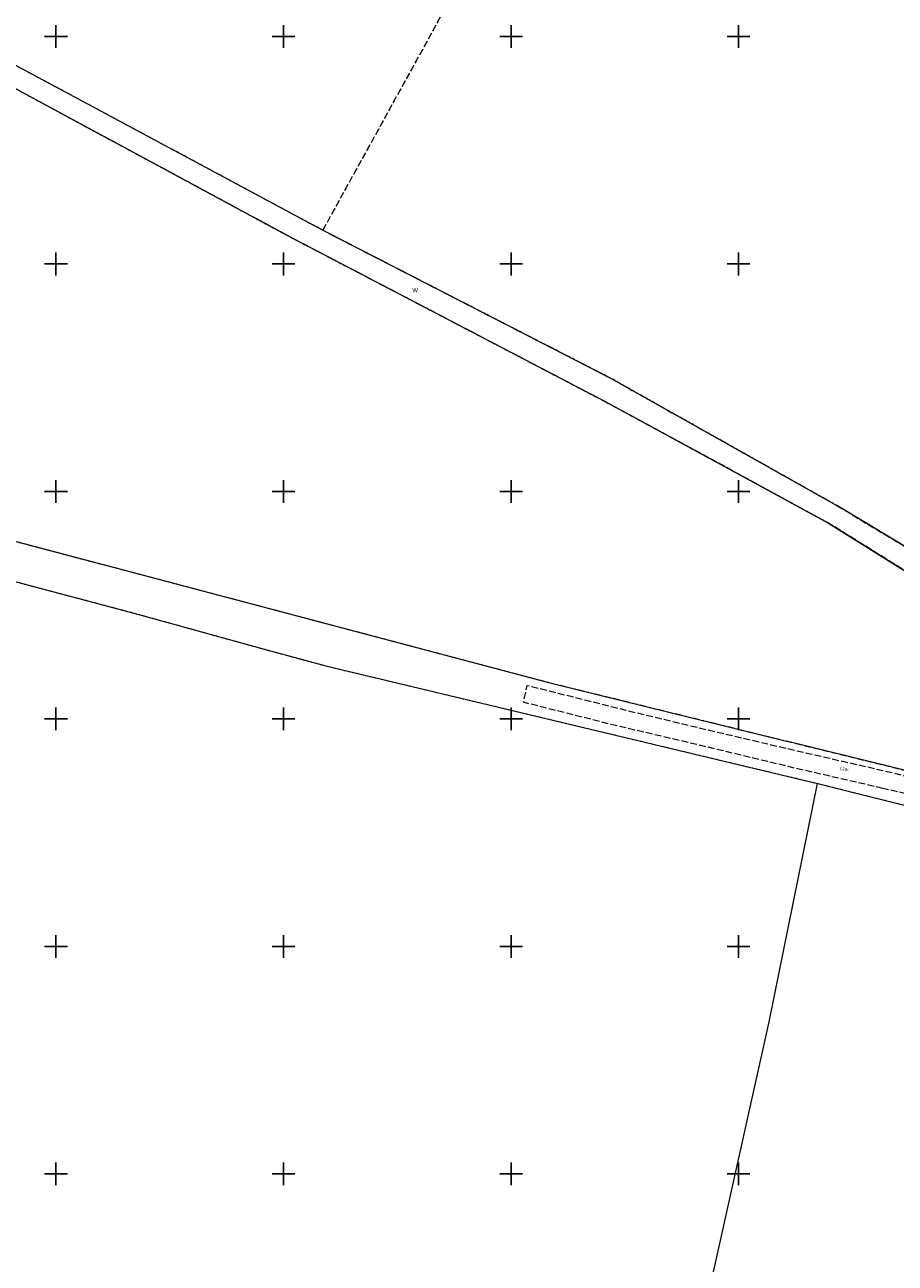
# Model space of a CAD drawing. Header units: metres. Extents: x 7523615 to 7533948, y 5492686 to 5502120.
# Tile 151 of 256: x 7530793 to 7530984, y 5497030 to 5497303. Entities that reach past the tile are written whole.
import ezdxf

# ---------------------------------------------------------------- set-up
doc = ezdxf.new("R2010")
doc.units = ezdxf.units.M
for name, pattern in [('1.5_0.5', [2, 1.5, -0.5]), ('219-500', [0]), ('egkk-500', [2, 1.5, -0.5]), ('egug-500', [1, 0.5, -0.5])]:
    doc.linetypes.add(name, pattern=pattern)
doc.layers.get('0').update_dxf_attribs({"color": 2, "lineweight": 5})
doc.styles.get("Standard").update_dxf_attribs({"font": 'Working1250', "width": 0.75})

# ---------------------------------------------------------------- blocks, each defined once
blk = doc.blocks.new('203')
at = {"linetype": 'Continuous', "lineweight": 0}
h = blk.add_hatch(color=0, dxfattribs=at)
edge = h.paths.add_edge_path()
edge.add_arc((0, 0), 0.045, 0, 360)
blk = doc.blocks.new('RAMKA500K')
at = {"color": 0}
for p, q in [((0, 247.5), (0, 250)), ((0, 250), (2.5, 250)), ((47.5, 250), (52.5, 250)), ((50, 247.5), (50, 250)), ((97.5, 250), (102.5, 250)), ((100, 247.5), (100, 250)), ((147.5, 250), (152.5, 250)), ((150, 247.5), (150, 250)), ((397.5, 250), (400, 250)), ((400, 247.5), (400, 250)), ((0, 197.5), (0, 202.5)), ((50, 197.5), (50, 202.5)), ((100, 197.5), (100, 202.5)), ((150, 197.5), (150, 202.5)), ((400, 197.5), (400, 202.5)), ((0, 200), (2.5, 200)), ((47.5, 200), (52.5, 200)), ((97.5, 200), (102.5, 200)), ((147.5, 200), (152.5, 200)), ((397.5, 200), (400, 200)), ((0, 147.5), (0, 152.5)), ((50, 147.5), (50, 152.5)), ((100, 147.5), (100, 152.5)), ((150, 147.5), (150, 152.5)), ((400, 147.5), (400, 152.5)), ((0, 150), (2.5, 150)), ((47.5, 150), (52.5, 150)), ((97.5, 150), (102.5, 150)), ((147.5, 150), (152.5, 150)), ((397.5, 150), (400, 150)), ((0, 97.5), (0, 102.5)), ((50, 97.5), (50, 102.5)), ((100, 97.5), (100, 102.5)), ((150, 97.5), (150, 102.5)), ((400, 97.5), (400, 102.5)), ((0, 100), (2.5, 100)), ((47.5, 100), (52.5, 100)), ((97.5, 100), (102.5, 100)), ((147.5, 100), (152.5, 100)), ((397.5, 100), (400, 100)), ((0, 47.5), (0, 52.5)), ((50, 47.5), (50, 52.5)), ((100, 47.5), (100, 52.5)), ((150, 47.5), (150, 52.5)), ((400, 47.5), (400, 52.5)), ((0, 50), (2.5, 50)), ((47.5, 50), (52.5, 50)), ((97.5, 50), (102.5, 50)), ((147.5, 50), (152.5, 50)), ((397.5, 50), (400, 50)), ((0, 0), (0, 2.5)), ((0, 0), (2.5, 0)), ((47.5, 0), (52.5, 0)), ((50, 0), (50, 2.5)), ((97.5, 0), (102.5, 0)), ((100, 0), (100, 2.5)), ((147.5, 0), (152.5, 0)), ((150, 0), (150, 2.5)), ((397.5, 0), (400, 0)), ((400, 0), (400, 2.5))]:
    blk.add_line(p, q, dxfattribs=at)

msp = doc.modelspace()

# ---------------------------------------------------------------- linework, layer by layer
at = {"layer": '217-kontur klasyfikacyjny', "color": 7, "linetype": 'egkk-500', "lineweight": 18, "flags": 128}
for points in [[(7530895.08, 5497323.49), (7530858.61, 5497257.42)], [(7530850.73, 5497256.32), (7530779.75, 5497294.67)], [(7530920.82, 5497219.67), (7530850.73, 5497256.32)], [(7530858.61, 5497257.42), (7530921.85, 5497224.92)], [(7530921.85, 5497224.92), (7530971.57, 5497196.92)], [(7530969.79, 5497193.05), (7530920.82, 5497219.67)], [(7530760.77, 5497197.06), (7530908.85, 5497157.88)], [(7530971.57, 5497196.92), (7531042.8, 5497154.1)], [(7531041.95, 5497147.93), (7530969.79, 5497193.05)], [(7530908.85, 5497157.88), (7530960.51, 5497145.14)], [(7530960.51, 5497145.14), (7531038.24, 5497125.98)]]:
    msp.add_lwpolyline(points, dxfattribs=at)
at = {"layer": '218-kontur użytku gruntowego', "color": 7, "linetype": 'egug-500', "lineweight": 18, "flags": 128}
for points in [[(7530895.08, 5497323.49), (7530858.61, 5497257.42)], [(7530823.5, 5497276.27), (7530782.02, 5497298.53)], [(7530779.75, 5497294.67), (7530850.73, 5497256.32)], [(7530858.61, 5497257.42), (7530823.5, 5497276.27)], [(7530850.73, 5497256.32), (7530920.82, 5497219.67)], [(7530921.85, 5497224.92), (7530858.61, 5497257.42)], [(7530971.57, 5497196.92), (7530921.85, 5497224.92)], [(7530920.82, 5497219.67), (7530969.79, 5497193.05)], [(7530760.77, 5497197.06), (7530908.85, 5497157.88)], [(7531042.8, 5497154.1), (7530971.57, 5497196.92)], [(7530969.79, 5497193.05), (7531041.95, 5497147.93)], [(7530786.24, 5497181.44), (7530817.91, 5497173.06)], [(7530817.91, 5497173.06), (7530845.52, 5497165.38)], [(7530845.52, 5497165.38), (7530859.27, 5497161.65)], [(7530859.27, 5497161.65), (7530967.34, 5497135.83)], [(7530908.85, 5497157.88), (7530960.51, 5497145.14)], [(7530960.51, 5497145.14), (7531038.24, 5497125.98)], [(7530967.34, 5497135.83), (7531054.61, 5497113.94)]]:
    msp.add_lwpolyline(points, dxfattribs=at)
at = {"layer": '219-działka ewidencyjna', "color": 3, "linetype": '219-500', "lineweight": 18, "flags": 128}
for points in [[(7530782.02, 5497298.53), (7530858.61, 5497257.42)], [(7530779.75, 5497294.67), (7530850.73, 5497256.32)], [(7530850.73, 5497256.32), (7530920.82, 5497219.67)], [(7530858.61, 5497257.42), (7530921.85, 5497224.92)], [(7530921.85, 5497224.92), (7530971.57, 5497196.92)], [(7530920.82, 5497219.67), (7530969.79, 5497193.05)], [(7530760.77, 5497197.06), (7530908.85, 5497157.88)], [(7531042.8, 5497154.1), (7530971.57, 5497196.92)], [(7530969.79, 5497193.05), (7531041.95, 5497147.93)], [(7530786.24, 5497181.44), (7530817.91, 5497173.06)], [(7530817.91, 5497173.06), (7530845.52, 5497165.38)], [(7530845.52, 5497165.38), (7530859.27, 5497161.65)], [(7530859.27, 5497161.65), (7530967.34, 5497135.83)], [(7530908.85, 5497157.88), (7530960.51, 5497145.14)], [(7531038.24, 5497125.98), (7530960.51, 5497145.14)], [(7530956.75, 5497083.44), (7530967.34, 5497135.83)], [(7530967.34, 5497135.83), (7531054.61, 5497113.94)], [(7530930.17, 5496964.3), (7530956.75, 5497083.44)]]:
    msp.add_lwpolyline(points, dxfattribs=at)
at = {"layer": 'jezdnia', "color": 7, "linetype": '1.5_0.5', "lineweight": 18, "flags": 128}
msp.add_lwpolyline([(7530981.73, 5497134.73), (7530961.48, 5497139.38), (7530941.7, 5497144.16), (7530921.96, 5497148.78), (7530902.75, 5497153.65), (7530903.54, 5497157.38), (7530922.91, 5497152.5), (7530942.48, 5497147.77), (7530962.81, 5497143.01), (7530982.26, 5497138.55), (7530999.33, 5497134.38), (7531026.83, 5497127.97), (7531039.69, 5497124.67), (7531048.6, 5497123.15), (7531054.77, 5497122.03), (7531061.66, 5497122.08), (7531070.48, 5497122.52), (7531079.3, 5497122.51), (7531084.49, 5497122.08), (7531088.88, 5497121.21), (7531095.29, 5497119.08), (7531098.13, 5497117.79), (7531096.14, 5497114.45), (7531093.4, 5497115.6), (7531088.07, 5497117.19), (7531084.68, 5497117.86), (7531078.44, 5497118.46), (7531070.93, 5497118.69), (7531061.66, 5497118.04), (7531054.61, 5497118.09), (7531047.6, 5497119.28), (7531039.35, 5497120.89), (7531026.16, 5497124.18), (7530998.59, 5497130.82)], close=True, dxfattribs=at)

# ---------------------------------------------------------------- block references
at = {"layer": '203-punkt graniczny', "color": 3, "linetype": 'CONTINUOUS', "lineweight": 18}
for p in [(7530850.73, 5497256.32), (7530858.61, 5497257.42), (7530921.85, 5497224.92), (7530920.82, 5497219.67), (7530971.57, 5497196.92), (7530969.79, 5497193.05), (7530817.91, 5497173.06), (7530845.52, 5497165.38), (7530859.27, 5497161.65), (7530908.85, 5497157.88), (7530960.51, 5497145.14), (7530967.34, 5497135.83), (7530956.75, 5497083.44)]:
    msp.add_blockref('203', p, dxfattribs=at)
at = {"layer": 'Wstawianie ramki sekcyjnej z opisem', "color": 7, "linetype": 'CONTINUOUS', "lineweight": 13}
for p in [(7530400, 5497250), (7530800, 5497250), (7530400, 5497000), (7530800, 5497000)]:
    msp.add_blockref('RAMKA500K', p, dxfattribs=at)

# ---------------------------------------------------------------- texts
at = {"layer": '210-oznaczenie konturu użytku gruntowego', "color": 7, "linetype": 'CONTINUOUS', "lineweight": 18, "width": 0.79}
msp.add_text('W', height=1, dxfattribs=at).set_placement((7530878.3, 5497243.74))
at = {"layer": 'jezdnia-Atr17', "color": 7, "width": 0.9}
msp.add_text('j.zw.', height=0.75, rotation=347.085, dxfattribs=at).set_placement((7530972.27, 5497138.88))

doc.saveas('drawing.dxf')
